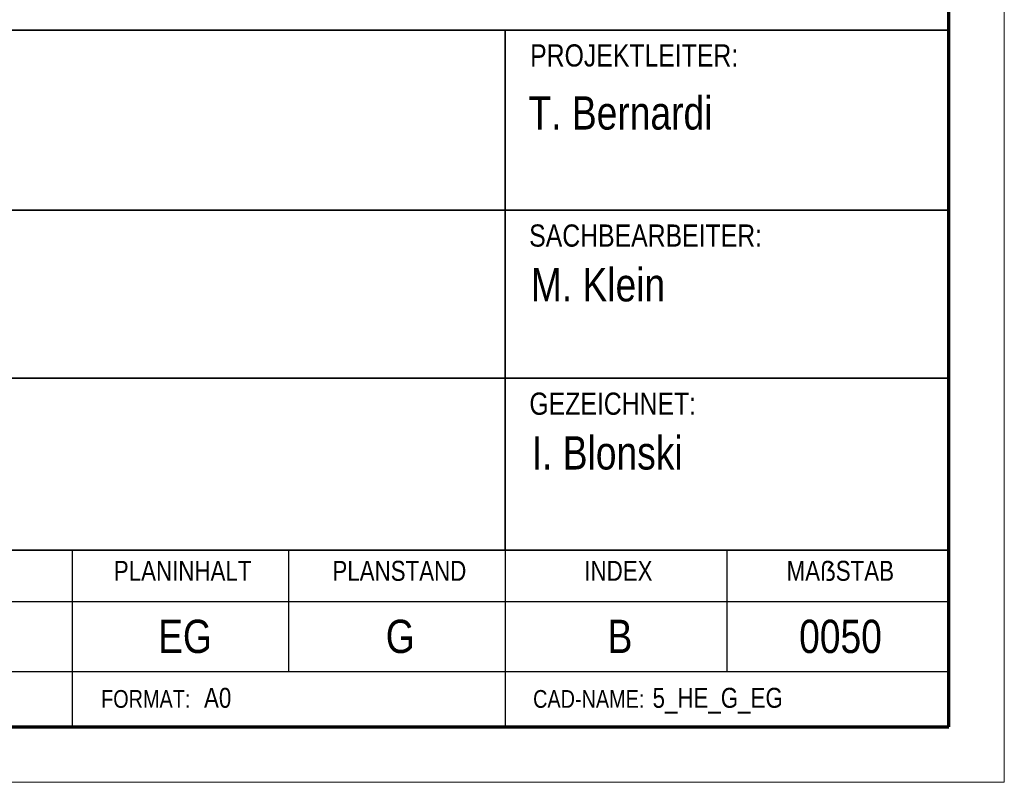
# Model space of a CAD drawing. Extents: x 229 to 926, y 37 to 878.
# Tile 56 of 194: x 837 to 926, y 37 to 105. Entities that reach past the tile are written whole.
import ezdxf

# ---------------------------------------------------------------- set-up
doc = ezdxf.new("R2010")
doc.units = 0
doc.layers.get('0').update_dxf_attribs({"lineweight": 13})
doc.layers.add('X_BI_Geometrie', color=7, linetype='Continuous', lineweight=13)
doc.layers.add('X_BI_Text', color=7, linetype='Continuous', lineweight=25)
doc.styles.get("Standard").update_dxf_attribs({"font": 'arial.ttf'})

# ---------------------------------------------------------------- blocks, each defined once
blk = doc.blocks.new('Blockreferenz-A03ENJ5HI0', base_point=(228.976, 36.581))
at = {"color": 0, "linetype": 'ByBlock', "lineweight": -2, "ltscale": 0.13}
for p, q in [((925.976, 877.581), (925.976, 36.581)), ((925.976, 36.581), (228.976, 36.581))]:
    blk.add_line(p, q, dxfattribs=at)
at = {"color": 0, "linetype": 'ByBlock', "lineweight": 70, "ltscale": 0.7}
for p, q in [((920.976, 41.581), (920.976, 872.581)), ((248.976, 41.581), (920.976, 41.581))]:
    blk.add_line(p, q, dxfattribs=at)
blk = doc.blocks.new('Blockreferenz-A03ENJ5JI0', base_point=(739.746, 41.581))
at = {"color": 0, "linetype": 'ByBlock', "lineweight": 35, "ltscale": 0.35}
for p, q in [((920.976, 41.581), (920.976, 140.336)), ((741.976, 104.408), (920.976, 104.408)), ((880.976, 104.408), (880.976, 57.509)), ((741.976, 88.167), (920.976, 88.167)), ((741.976, 73.009), (880.976, 73.009)), ((880.976, 73.009), (920.976, 73.009)), ((741.976, 57.509), (920.976, 57.509)), ((920.976, 41.581), (741.976, 41.581))]:
    blk.add_line(p, q, dxfattribs=at)
at = {"color": 0, "linetype": 'ByBlock', "lineweight": 25, "ltscale": 0.25}
for p, q in [((841.976, 57.509), (841.976, 46.581)), ((861.476, 57.509), (861.476, 46.581)), ((880.976, 57.509), (880.976, 46.581)), ((900.976, 57.509), (900.976, 46.581)), ((741.976, 52.874), (920.976, 52.874)), ((741.976, 46.581), (920.976, 46.581)), ((841.976, 46.581), (841.976, 41.581)), ((880.976, 46.581), (880.976, 41.581))]:
    blk.add_line(p, q, dxfattribs=at)
at = {"layer": 'X_BI_Text', "color": 0, "attachment_point": 1}
for s, insert, char_height in [('{\\W0.8;\\fArial;PROJEKTLEITER:}', (883.242, 103.121), 2), ('{\\W0.8;\\fArial;T. Bernardi}', (883.092, 98.435), 3), ('{\\W0.8;\\fArial;SACHBEARBEITER:}', (883.154, 86.88), 2), ('{\\W0.8;\\fArial;M. Klein}', (883.302, 82.943), 3), ('{\\W0.8;\\fArial;GEZEICHNET:}', (883.174, 71.721), 2), ('{\\W0.8;\\fArial;I. Blonski}', (883.386, 67.785), 3), ('{\\W0.8;\\fArial;MAẞSTAB}', (906.355, 56.55), 1.8), ('{\\W0.8;\\fArial;PLANINHALT}', (845.721, 56.55), 1.8), ('{\\W0.8;\\fArial;PLANSTAND}', (865.42, 56.55), 1.8), ('{\\W0.8;\\fArial;INDEX}', (888.123, 56.55), 1.8), ('{\\W0.8;\\fArial;EG}', (849.713, 51.24), 3), ('{\\W0.8;\\fArial;G}', (870.228, 51.24), 3), ('{\\W0.8;\\fArial;B}', (890.223, 51.24), 3), ('{\\W0.8;\\fArial;0050}', (907.484, 51.24), 3), ('{\\W0.8;\\fArial;FORMAT:}', (844.574, 44.899), 1.6), ('{\\W0.8;\\fArial;A0}', (853.85, 45.099), 1.8), ('{\\W0.8;\\fArial;CAD-NAME:}', (883.507, 44.899), 1.6)]:
    blk.add_mtext(s, dxfattribs=dict(at, insert=insert, char_height=char_height))
at = {"layer": 'X_BI_Text', "color": 0, "linetype": 'ByBlock', "ltscale": 0.25, "insert": (894.275, 45.099), "char_height": 1.8, "attachment_point": 1}
blk.add_mtext('{\\W0.8;\\fArial;5_HE_G_EG}', dxfattribs=at)

msp = doc.modelspace()

# ---------------------------------------------------------------- block references
at = {"layer": 'X_BI_Geometrie', "ltscale": 0.13}
for name, p in [('Blockreferenz-A03ENJ5HI0', (228.976, 36.581)), ('Blockreferenz-A03ENJ5JI0', (739.746, 41.581))]:
    msp.add_blockref(name, p, dxfattribs=at)

doc.saveas('drawing.dxf')
